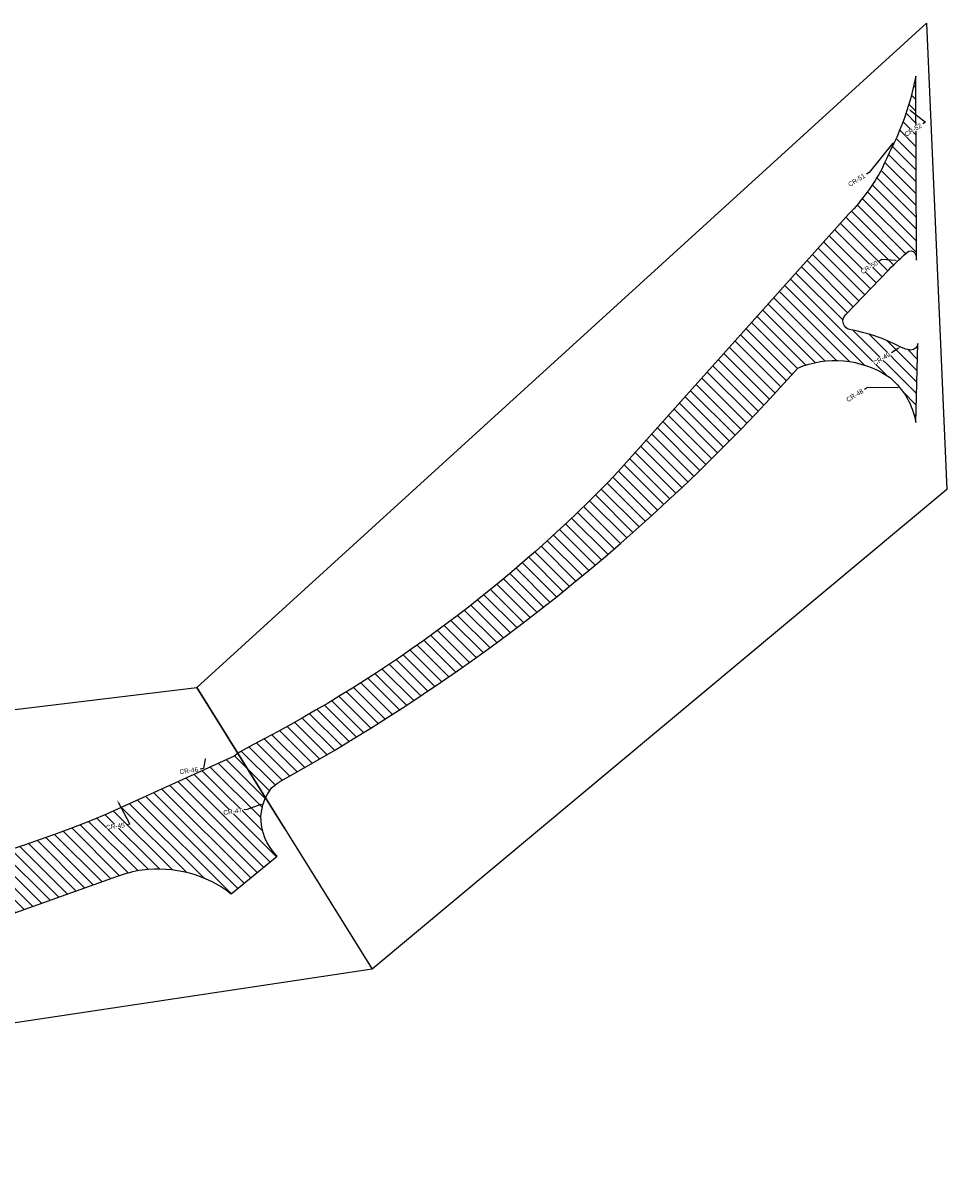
# Model space of a CAD drawing. Extents: x 101126 to 122237, y 252385 to 269910.
# Tile 6 of 8: x 111571 to 112127, y 257269 to 257967. Entities that reach past the tile are written whole.
import ezdxf
from ezdxf import colors
from ezdxf.entities.mleader import LeaderData, LeaderLine
from ezdxf.math import Vec2, Vec3

# ---------------------------------------------------------------- set-up
doc = ezdxf.new("R2010")
doc.units = 0
doc.header["$MEASUREMENT"] = 0
doc.layers.add('_VPort', color=7, linetype='Continuous', plot=False)
doc.layers.add('C_P-AN-Text-Titles', color=1, linetype='Continuous')
doc.layers.add('C_P-PV-Road-Asph', color=9, linetype='Continuous')
doc.styles.add('CT_P-Text', font='arial.ttf')

msp = doc.modelspace()

# ---------------------------------------------------------------- hatches: boundary and pattern name
at = {"transparency": 33554610}
h = msp.add_hatch(dxfattribs=at)
h.set_pattern_fill('ANSI31', color=5, scale=40, angle=90)
h.set_pattern_definition([(135, (0, 0), (-3.535533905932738, -3.535533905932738), [])])
edge = h.paths.add_edge_path()
edge.add_line((109846.38886, 257420.553), (109372.27445, 257420.67712))
edge.add_line((109372.27445, 257420.67712), (109111.87812, 257421.04073))
edge.add_arc((109112.7443705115, 257473.5633183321), 52.52973134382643, 245.2612869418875, 269.05511132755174, ccw=False)
edge.add_line((109090.7616849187, 257425.85447), (109086.8762599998, 257421.8415000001))
edge.add_line((109086.8762599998, 257421.8415000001), (109036.4489209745, 257422.3629401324))
edge.add_line((109036.4489209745, 257422.3629401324), (109034.7790399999, 257425.2496699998))
edge.add_arc((109011.8791815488, 257476.4993635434), 56.13318631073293, 276.28679604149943, 294.0764853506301, ccw=False)
edge.add_line((109018.0260599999, 257420.7037499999), (109009.7345699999, 257420.5466))
edge.add_line((109009.7345699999, 257420.5466), (108628.7481200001, 257420.7121600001))
edge.add_arc((108613.7988216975, 261322.2060011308), 3901.52248153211, 269.30818764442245, 270.21953834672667, ccw=False)
edge.add_arc((108567.7857300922, 257452.4102085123), 31.46132615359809, 217.690533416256, 268.0066773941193, ccw=False)
edge.add_line((108542.88961, 257433.1748699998), (108537.9396099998, 257440.8043499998))
edge.add_line((108537.9396099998, 257440.8043499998), (108533.2181399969, 257440.5185799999))
edge.add_line((108533.2181399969, 257440.5185799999), (108501.9748047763, 257440.52553))
edge.add_line((108501.9748047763, 257440.52553), (108501.7333809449, 257440.5255795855))
edge.add_arc((108467.664830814, 257459.2538350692), 38.87690395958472, 314.93038051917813, 331.20140570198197, ccw=False)
edge.add_line((108495.12153, 257431.73033), (108489.3218899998, 257425.5090399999))
edge.add_arc((108473.404338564, 257450.20557727), 29.38175278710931, 275.093306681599, 302.80281809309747, ccw=False)
edge.add_arc((108472.9124680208, 257447.1079436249), 26.35112224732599, 270.3489196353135, 276.75674293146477, ccw=False)
edge.add_arc((108458.3549058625, 258021.6175622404), 601.0404838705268, 269.2425429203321, 271.4031759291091, ccw=False)
edge.add_line((108450.40931, 257420.6296000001), (108380.55026, 257420.62507))
edge.add_line((108380.55026, 257420.62507), (108220.47733, 257420.43847))
edge.add_line((108220.47733, 257420.43847), (108001.16123, 257420.4272))
edge.add_line((108001.16123, 257420.4272), (107865.2452199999, 257420.9671700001))
edge.add_arc((107863.9640055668, 257488.6986337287), 67.74358042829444, 256.5145963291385, 271.08368285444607, ccw=False)
edge.add_line((107848.1663624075, 257422.8227871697), (107847.7705199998, 257422.0673699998))
edge.add_line((107847.7705199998, 257422.0673699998), (107788.6564500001, 257422.6603299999))
edge.add_line((107788.6564500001, 257422.6603299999), (107787.5926899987, 257423.9062400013))
edge.add_arc((107774.4718461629, 257448.9164275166), 28.24298182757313, 269.52653036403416, 297.68240078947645, ccw=False)
edge.add_line((107774.23846, 257420.67441), (107760.7521000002, 257420.47235))
edge.add_line((107760.7521000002, 257420.47235), (107746.48204, 257420.45807))
edge.add_line((107746.48204, 257420.45807), (107644.73583, 257420.59632))
edge.add_line((107644.73583, 257420.59632), (107385.0601636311, 257421.1356369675))
edge.add_line((107385.0601636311, 257421.1356369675), (107072.32138, 257424.71702))
edge.add_line((107072.32138, 257424.71702), (106771.82483, 257428.44003))
edge.add_line((106771.82483, 257428.44003), (106469.80887, 257432.45792))
edge.add_line((106469.80887, 257432.45792), (106311.35226, 257434.3229599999))
edge.add_line((106311.35226, 257434.3229599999), (106156.9460634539, 257437.0587132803))
edge.add_arc((106168.03107392, 257876.6465030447), 439.7275319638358, 263.09607192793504, 268.55548821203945, ccw=False)
edge.add_arc((106157.953848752, 257751.9985978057), 314.8114820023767, 259.4399805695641, 262.1898305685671, ccw=False)
edge.add_arc((106103.9981601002, 257460.0185828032), 17.89450360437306, 223.2482562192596, 257.94142078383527, ccw=False)
edge.add_arc((106129.7070459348, 257466.0833693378), 42.85846174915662, 184.2076310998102, 205.3140464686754, ccw=False)
edge.add_line((106086.9641, 257462.9388000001), (106060.5631599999, 257462.1208700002))
edge.add_line((106060.5631599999, 257462.1208700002), (106060.4704962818, 257462.1179991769))
edge.add_line((106060.4704962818, 257462.1179991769), (106059.85338, 257456.39414))
edge.add_arc((106042.2342650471, 257461.9343742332), 18.4696347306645, 303.1983399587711, 342.5445307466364, ccw=False)
edge.add_arc((106040.2528754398, 257469.8836304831), 26.34446534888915, 286.5023185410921, 297.32780011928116, ccw=False)
edge.add_arc((106022.366429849, 257518.9424833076), 78.52902718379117, 278.3188527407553, 288.84816886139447, ccw=False)
edge.add_arc((105996.916924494, 257633.2075486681), 195.465376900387, 279.7540630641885, 280.85511142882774, ccw=False)
edge.add_arc((105961.4809956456, 257954.250270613), 518.236418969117, 271.82102837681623, 277.60128005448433, ccw=False)
edge.add_arc((106005.7438334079, 256773.3190667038), 663.5389013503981, 92.40072665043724, 99.49391964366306)
edge.add_arc((106006.8711123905, 256782.6357595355), 654.5411135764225, 99.72576422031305, 131.2866154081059)
edge.add_arc((106723.385612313, 255952.1054814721), 1751.418091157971, 130.9724457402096, 133.0041682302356)
edge.add_line((105528.8281644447, 257232.9246856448), (105363.85315, 257079.74111))
edge.add_arc((101373.2285105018, 261335.046223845), 5833.755790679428, 311.152191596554, 313.1615330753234, ccw=False)
edge.add_line((105212.1980443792, 256942.436573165), (105175.0069437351, 256911.3763828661))
edge.add_arc((97623.56964304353, 266741.8397221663), 12396.05642015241, 306.39417645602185, 307.5302798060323, ccw=False)
edge.add_line((104978.60949, 256763.58318), (104814.31716, 256641.55946))
edge.add_line((104814.31716, 256641.55946), (104617.8694702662, 256496.1569450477))
edge.add_arc((104167.9617540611, 257130.9568710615), 778.0667703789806, 301.61819379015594, 305.326702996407, ccw=False)
edge.add_line((104575.8681899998, 256468.3859399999), (104564.6526499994, 256462.1915699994))
edge.add_arc((104556.3987818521, 256475.3561784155), 15.53812260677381, 281.9293659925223, 302.08664571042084, ccw=False)
edge.add_arc((104555.6944157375, 256475.3738532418), 15.71596941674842, 228.472981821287, 284.42929152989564, ccw=False)
edge.add_line((104545.2751500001, 256463.6082000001), (104520.5087799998, 256448.2754500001))
edge.add_arc((104489.6277477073, 256446.0161245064), 30.96357064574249, -25.909650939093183, 4.184432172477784, ccw=False)
edge.add_arc((104428.9846279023, 256491.6879666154), 106.4709676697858, 315.41437194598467, 326.2180372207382, ccw=False)
edge.add_arc((104177.5584568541, 256747.3958179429), 465.0715690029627, 304.26011826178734, 314.7218679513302, ccw=False)
edge.add_line((104439.370911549, 256363.0186556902), (104358.83242, 256302.53442))
edge.add_line((104358.83242, 256302.53442), (104227.78033, 256205.30837))
edge.add_line((104227.78033, 256205.30837), (104189.66156, 256176.84877))
edge.add_line((104189.66156, 256176.84877), (104108.08878, 256115.6142))
edge.add_line((104108.08878, 256115.6142), (103893.23866, 255954.46749))
edge.add_line((103893.23866, 255954.46749), (103678.9107589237, 255795.1935873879))
edge.add_arc((103538.5088711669, 255974.114219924), 227.4319301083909, 298.51708683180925, 308.12184530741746, ccw=False)
edge.add_arc((103590.8728213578, 255876.1087291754), 116.3199459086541, 291.33554519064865, 298.9007921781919, ccw=False)
edge.add_arc((103617.709166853, 255800.5380128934), 36.25071974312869, 260.7771210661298, 295.2863873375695, ccw=False)
edge.add_line((103611.899070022, 255764.7559299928), (103580.30528, 255736.59662))
edge.add_arc((103542.7597750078, 255740.166479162), 37.71483580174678, 311.3434718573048, 354.5685956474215, ccw=False)
edge.add_line((103567.6731199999, 255711.8515699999), (103560.38486, 255706.19877))
edge.add_line((103560.38486, 255706.19877), (103422.4608133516, 255603.5308315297))
edge.add_line((103422.4608133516, 255603.5308315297), (103288.7934, 255503.54088))
edge.add_line((103288.7934, 255503.54088), (103149.8592, 255400.40835))
edge.add_line((103149.8592, 255400.40835), (102969.03925, 255265.51702))
edge.add_line((102969.03925, 255265.51702), (102775.4983, 255120.9416))
edge.add_line((102775.4983, 255120.9416), (102732.683936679, 255089.5678769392))
edge.add_line((102732.683936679, 255089.5678769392), (102682.6836043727, 255051.4528257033))
edge.add_line((102682.6836043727, 255051.4528257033), (102645.1016957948, 255024.800356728))
edge.add_arc((102533.9845495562, 255195.8748478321), 203.9938766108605, 298.28467608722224, 303.00472827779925, ccw=False)
edge.add_line((102630.6475999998, 255016.2370000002), (102618.69783, 255011.37243))
edge.add_line((102618.69783, 255011.37243), (102618.62739, 255010.2905999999))
edge.add_line((102618.62739, 255010.2905999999), (102579.0854400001, 254980.3394999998))
edge.add_line((102579.0854400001, 254980.3394999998), (102578.0715100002, 254980.4389599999))
edge.add_arc((102508.2939521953, 255026.5687024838), 83.6472397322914, 315.8585531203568, 326.5314241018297, ccw=False)
edge.add_arc((102418.7131140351, 255118.1210743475), 211.7184167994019, 305.2326512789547, 314.96191985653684, ccw=False)
edge.add_line((102540.8530221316, 254945.1860262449), (102496.24198884, 254912.1038404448))
edge.add_line((102496.24198884, 254912.1038404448), (102457.7604546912, 254883.9615852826))
edge.add_line((102457.7604546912, 254883.9615852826), (102441.2234048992, 254871.7690664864))
edge.add_line((102441.2234048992, 254871.7690664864), (102345.03112, 254799.57571))
edge.add_arc((95065.56910065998, 264366.8328122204), 12021.77090744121, 306.35847279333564, 307.26650532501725, ccw=False)
edge.add_line((102192.49992, 254685.41593), (101936.21917, 254494.33904))
edge.add_line((101936.21917, 254494.33904), (101764.64514, 254366.45085))
edge.add_arc((106792.6372577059, 247529.0720135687), 8487.075708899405, 126.3295871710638, 127.1135571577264)
edge.add_arc((103114.8252905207, 252319.8201122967), 2447.91867319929, 126.127718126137, 129.0991710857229)
edge.add_arc((101768.765485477, 253958.8877758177), 327.1810301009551, 127.1873454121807, 134.305266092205)
edge.add_arc((102388.0338994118, 253248.2133265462), 1269.423582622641, 131.90216927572, 135.6970389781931)
edge.add_arc((101332.682215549, 254272.0730178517), 201.0107259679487, 311.1537068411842, 316.94583275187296, ccw=False)
edge.add_arc((101262.2206704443, 254349.3010796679), 305.5369280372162, 300.27959001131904, 311.57216385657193, ccw=False)
edge.add_arc((101387.3271153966, 254137.5276061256), 59.58671790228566, 275.67622555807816, 299.06948374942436, ccw=False)
edge.add_arc((101388.9277137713, 254109.1918714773), 31.25503654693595, 248.2332430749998, 277.89463645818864, ccw=False)
edge.add_arc((101404.7155450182, 254146.5274471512), 71.78786475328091, 241.81499183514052, 247.5811117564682, ccw=False)
edge.add_line((101370.8086899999, 254083.2516799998), (101347.7330605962, 254057.7055514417))
edge.add_line((101347.7330605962, 254057.7055514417), (101356.37888, 254046.60293))
edge.add_arc((101277.3416202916, 253980.6095395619), 102.9660915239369, 27.556079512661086, 39.86071902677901, ccw=False)
edge.add_arc((101325.4254564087, 254009.817258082), 46.96702580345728, -18.632958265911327, 23.098931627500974, ccw=False)
edge.add_arc((101189.0527883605, 254084.8181244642), 202.0348592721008, 329.573774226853, 333.54450541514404, ccw=False)
edge.add_line((101363.2638015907, 253982.5019125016), (101342.9508048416, 253946.699353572))
edge.add_arc((102250.2071780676, 253439.434751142), 1039.438071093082, 150.7895993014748, 161.3411629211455)
edge.add_arc((102181.4063243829, 253473.3029013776), 963.4705394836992, 161.940400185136, 173.6113101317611)
edge.add_line((101223.9190297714, 253580.5109286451), (101218.96287135, 253522.759590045))
edge.add_arc((105773.8433517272, 253360.2235605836), 4557.779519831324, 177.9563286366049, 179.9575477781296)
edge.add_line((101216.065082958, 253363.6005606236), (101213.80853, 253052.79012))
edge.add_line((101213.80853, 253052.79012), (101213.3265, 252983.5407099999))
edge.add_line((101213.3265, 252983.5407099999), (101213.2861799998, 252972.42545))
edge.add_line((101213.2861799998, 252972.42545), (101213.0941176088, 252963.4017099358))
edge.add_line((101213.0941176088, 252963.4017099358), (101213.0015199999, 252952.1601999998))
edge.add_line((101213.0015199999, 252952.1601999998), (101212.48257, 252840.11261))
edge.add_line((101212.48257, 252840.11261), (101210.2773, 252536.85623))
edge.add_line((101210.2773, 252536.85623), (101209.1559432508, 252384.991542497))
edge.add_line((101209.1559432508, 252384.991542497), (101235.7444909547, 252384.991542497))
edge.add_line((101235.7444909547, 252384.991542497), (101236.74223, 252528.3960299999))
edge.add_line((101236.74223, 252528.3960299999), (101237.4451000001, 252642.22144))
edge.add_arc((101901.819383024, 252633.8630050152), 664.4268593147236, 178.2923851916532, 179.2792048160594, ccw=False)
edge.add_arc((101262.854079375, 252652.6416300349), 25.18717918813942, 156.5940389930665, 177.6774991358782, ccw=False)
edge.add_arc((101256.3751476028, 252655.692280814), 18.03094179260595, 111.38037561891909, 157.311917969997, ccw=False)
edge.add_line((101249.8018259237, 252672.4823464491), (101249.7075800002, 252702.9749699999))
edge.add_arc((101269.0541886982, 252726.7243942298), 30.63211418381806, 198.4366428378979, 230.8332645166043, ccw=False)
edge.add_arc((101316.2557664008, 252734.1476592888), 78.15748474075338, 181.0022898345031, 192.6460676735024, ccw=False)
edge.add_line((101238.1102399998, 252732.7805000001), (101238.12426, 252744.7560399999))
edge.add_line((101238.12426, 252744.7560399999), (101238.82494, 252872.22501))
edge.add_line((101238.82494, 252872.22501), (101239.4122299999, 252949.0291900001))
edge.add_line((101239.4122299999, 252949.0291900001), (101239.5903500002, 252984.71753))
edge.add_line((101239.5903500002, 252984.71753), (101239.71404, 253052.50261))
edge.add_line((101239.71404, 253052.50261), (101241.7874806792, 253337.3974572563))
edge.add_line((101241.7874806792, 253337.3974572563), (101243.6299795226, 253489.5051646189))
edge.add_arc((102349.5544289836, 253456.4263722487), 1106.419041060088, 172.0186789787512, 178.2867633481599, ccw=False)
edge.add_arc((102290.2738638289, 253444.7827162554), 1049.515500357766, 160.8405117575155, 170.9397568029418, ccw=False)
edge.add_line((101298.8924294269, 253789.2324760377), (101304.64374, 253805.40518))
edge.add_arc((102178.8077014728, 253470.9243867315), 935.9701024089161, 148.0169064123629, 159.0616821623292, ccw=False)
edge.add_arc((102141.0318254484, 253495.6752715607), 890.8192053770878, 143.8355553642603, 148.0802661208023, ccw=False)
edge.add_arc((102208.6399707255, 253467.2186313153), 962.3422560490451, 142.7199075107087, 144.8431117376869, ccw=False)
edge.add_arc((101827.5042054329, 253782.1616066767), 468.7296040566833, 134.3704433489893, 145.1331483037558, ccw=False)
edge.add_arc((102179.9082653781, 253475.0521779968), 935.4339917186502, 128.9088764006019, 136.646512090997, ccw=False)
edge.add_arc((102387.3691015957, 253241.3817089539), 1247.65270160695, 125.87860771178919, 129.5825892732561, ccw=False)
edge.add_line((101656.15744, 254252.30543), (101779.71905, 254345.0101))
edge.add_line((101779.71905, 254345.0101), (101951.63608, 254473.37097))
edge.add_arc((144284.2719774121, 197988.450298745), 70587.52244739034, 126.590135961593, 126.84973206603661, ccw=False)
edge.add_arc((159728.9163194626, 177994.6439188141), 95848.51384477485, 126.76490709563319, 126.87872731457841, ccw=False)
edge.add_arc((114365.1745996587, 238722.7054307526), 20047.68081971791, 126.22984728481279, 126.78475241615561, ccw=False)
edge.add_arc((103459.5781130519, 253636.4824035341), 1572.050486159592, 123.59404477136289, 126.8641131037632, ccw=False)
edge.add_line((102589.7547599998, 254945.9670600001), (102601.3506199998, 254952.2699399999))
edge.add_arc((102615.9029049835, 254926.332637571), 29.74075748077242, 102.72600936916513, 119.29487534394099, ccw=False)
edge.add_arc((102614.5024770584, 254942.4205241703), 13.91112760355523, 84.18383648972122, 111.73342848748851, ccw=False)
edge.add_line((102615.9121883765, 254956.2600395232), (102652.4598000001, 254985.52065))
edge.add_line((102652.4598000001, 254985.52065), (102652.8316833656, 254985.3446165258))
edge.add_arc((102671.9913800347, 254979.2193483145), 20.11499160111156, 135.9706731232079, 162.2711573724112, ccw=False)
edge.add_line((102657.5290199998, 254993.1998000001), (102664.9802799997, 255001.4433399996))
edge.add_arc((102846.6744466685, 254828.4818444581), 250.8554347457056, 126.15003045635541, 136.4105065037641, ccw=False)
edge.add_line((102698.6944077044, 255031.0413596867), (102855.72, 255147.91014))
edge.add_line((102855.72, 255147.91014), (102899.7763176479, 255181.1579054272))
edge.add_line((102899.7763176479, 255181.1579054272), (102984.99328, 255244.7227))
edge.add_line((102984.99328, 255244.7227), (103104.08119, 255333.60312))
edge.add_arc((108241.6562225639, 248532.4913583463), 8523.485109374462, 126.12480426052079, 127.06748072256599, ccw=False)
edge.add_arc((-85849.13028831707, 509508.3312100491), 316714.6604500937, 306.6524409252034, 306.6722723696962)
edge.add_arc((-126830.6688389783, 564656.5326742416), 385422.7893046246, 306.662356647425, 306.6821880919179)
edge.add_line((103411.60329, 255562.33564), (103507.03882, 255633.75799))
edge.add_line((103507.03882, 255633.75799), (103602.78955, 255705.27062))
edge.add_line((103602.78955, 255705.27062), (103637.6082100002, 255731.14885))
edge.add_line((103637.6082100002, 255731.14885), (103660.0802799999, 255748.122))
edge.add_line((103660.0802799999, 255748.122), (103681.9803585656, 255764.9288741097))
edge.add_line((103681.9803585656, 255764.9288741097), (103707.4795870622, 255784.0707480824))
edge.add_arc((103835.9683195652, 255620.1790121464), 208.2543048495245, 117.4285795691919, 128.0959289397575, ccw=False)
edge.add_arc((103789.0663053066, 255715.0896435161), 102.4292500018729, 105.0240465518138, 118.59792134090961, ccw=False)
edge.add_arc((103768.1083400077, 255782.4908958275), 32.01915052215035, 62.508082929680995, 100.06202066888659, ccw=False)
edge.add_line((103782.8891315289, 255810.8943146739), (103810.6396699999, 255826.9420100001))
edge.add_arc((103839.8234694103, 255836.2881157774), 30.64382223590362, 181.1007363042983, 197.7576534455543, ccw=False)
edge.add_arc((103838.8340978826, 255837.4497487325), 29.70041548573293, 153.497859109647, 183.3785216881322, ccw=False)
edge.add_arc((103981.1843334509, 255742.6465991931), 200.5328332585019, 143.6034040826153, 147.3948545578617, ccw=False)
edge.add_arc((103996.5726565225, 255712.0416964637), 231.5989184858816, 132.4577851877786, 139.7650160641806, ccw=False)
edge.add_line((103840.2325459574, 255882.9095660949), (103888.68856, 255918.66745))
edge.add_line((103888.68856, 255918.66745), (104020.62082, 256015.44016))
edge.add_line((104020.62082, 256015.44016), (104042.0457891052, 256027.61315))
edge.add_arc((104080.439096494, 255962.9893743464), 75.16833397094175, 108.89311474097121, 120.7147580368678, ccw=False)
edge.add_arc((104063.2604175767, 256014.2266446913), 21.13168616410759, 69.46806847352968, 109.8086574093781, ccw=False)
edge.add_line((104070.6719200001, 256034.0159800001), (104074.1626, 256032.5344899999))
edge.add_line((104074.1626, 256032.5344899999), (104100.4256, 256051.22454))
edge.add_arc((104129.3050453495, 256055.5249285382), 29.19787158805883, 157.334738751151, 188.4695813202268, ccw=False)
edge.add_arc((104147.9912222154, 256043.5924831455), 51.18110637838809, 132.6569065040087, 153.0653009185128, ccw=False)
edge.add_arc((104258.0503124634, 255954.3541970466), 192.477671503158, 128.8567047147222, 138.7623614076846, ccw=False)
edge.add_line((104137.2946712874, 256104.239917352), (104155.9438847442, 256118.5403367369))
edge.add_line((104155.9438847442, 256118.5403367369), (104171.91825, 256130.39808))
edge.add_line((104171.91825, 256130.39808), (104209.14071, 256158.3215))
edge.add_line((104209.14071, 256158.3215), (104270.98241, 256204.38955))
edge.add_line((104270.98241, 256204.38955), (104444.1287400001, 256331.5761500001))
edge.add_arc((104484.9955539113, 256259.4907793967), 82.86372628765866, 113.1168534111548, 119.54987360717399, ccw=False)
edge.add_line((104452.4626199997, 256335.7010499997), (104466.13216, 256338.88495))
edge.add_arc((104473.0782365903, 256316.2305272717), 23.69537611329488, 71.7290464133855, 107.0460725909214, ccw=False)
edge.add_arc((104455.2717324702, 256275.5933127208), 67.99428580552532, 64.6275157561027, 68.21417829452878, ccw=False)
edge.add_line((104484.4073700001, 256337.0289500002), (104485.4942600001, 256338.74743))
edge.add_arc((104425.1814904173, 256256.7989137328), 101.7506240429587, 48.76714043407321, 53.647538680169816, ccw=False)
edge.add_line((104492.2474500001, 256333.3191499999), (104565.5712799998, 256385.4991199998))
edge.add_arc((104598.3561952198, 256404.0484875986), 37.66868333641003, 201.7868625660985, 209.5007347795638, ccw=False)
edge.add_arc((104589.5058341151, 256401.1381493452), 28.37628594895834, 178.559976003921, 202.9628932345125, ccw=False)
edge.add_line((104561.13851, 256401.85126), (104561.2549159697, 256405.7824769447))
edge.add_arc((104590.7861789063, 256403.5655483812), 29.61435906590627, 145.448421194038, 175.7068262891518, ccw=False)
edge.add_arc((104583.5641255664, 256411.5697574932), 19.28881999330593, 137.6722215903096, 152.8846873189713, ccw=False)
edge.add_line((104569.3038099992, 256424.5582899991), (104575.5040699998, 256430.5936500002))
edge.add_line((104575.5040699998, 256430.5936500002), (104613.10175, 256459.90865))
edge.add_line((104613.10175, 256459.90865), (104739.86258, 256553.86595))
edge.add_line((104739.86258, 256553.86595), (104829.69371, 256620.3163))
edge.add_line((104829.69371, 256620.3163), (104994.70305, 256742.84428))
edge.add_line((104994.70305, 256742.84428), (105101.54483, 256822.76047))
edge.add_line((105101.54483, 256822.76047), (105188.0999647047, 256888.6951230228))
edge.add_arc((103336.2137120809, 259141.646042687), 2916.379697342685, 309.4196066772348, 313.4381901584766)
edge.add_line((105341.4337188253, 257024.014520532), (105380.63643, 257059.78554))
edge.add_line((105380.63643, 257059.78554), (105542.0836, 257209.29806))
edge.add_arc((106100.2355783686, 256647.1680828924), 792.1639616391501, 120.4038086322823, 134.7965498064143, ccw=False)
edge.add_arc((105800.7999920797, 257165.5660035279), 193.557838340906, 112.36869070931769, 121.6173659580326, ccw=False)
edge.add_line((105727.1386337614, 257344.5594142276), (105770.2708704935, 257364.0282765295))
edge.add_arc((105947.6252501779, 256963.4856345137), 438.0513486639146, 103.39754461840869, 113.8830567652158, ccw=False)
edge.add_arc((106055.8126502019, 256555.3098068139), 860.2528226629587, 99.75863620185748, 104.10797428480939, ccw=False)
edge.add_arc((106046.486403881, 256340.9626928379), 1070.885674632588, 88.42585659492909, 97.32229221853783, ccw=False)
edge.add_line((106075.9042, 257411.44423), (106211.96324, 257409.55084))
edge.add_line((106211.96324, 257409.55084), (106473.32569, 257405.92174))
edge.add_line((106473.32569, 257405.92174), (106772.64872, 257402.32259))
edge.add_line((106772.64872, 257402.32259), (106885.58241, 257400.7127))
edge.add_line((106885.58241, 257400.7127), (107072.31004, 257398.59652))
edge.add_line((107072.31004, 257398.59652), (107357.4302726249, 257395.5728580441))
edge.add_line((107357.4302726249, 257395.5728580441), (107746.56796, 257393.89504))
edge.add_line((107746.56796, 257393.89504), (107771.1857699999, 257393.79036))
edge.add_arc((107775.0397460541, 257255.7853984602), 138.0587648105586, 86.99446593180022, 91.59964673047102, ccw=False)
edge.add_arc((107781.9247177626, 257372.4990452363), 21.15817273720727, 17.75599663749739, 89.04192228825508, ccw=False)
edge.add_line((107802.0749973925, 257378.9515257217), (107832.4113129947, 257378.8502377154))
edge.add_line((107832.4113129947, 257378.8502377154), (107833.5148499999, 257381.3213999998))
edge.add_arc((107852.4367618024, 257371.8825693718), 21.14545506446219, 102.90908026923, 153.488570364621, ccw=False)
edge.add_arc((107863.1386938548, 257309.1046039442), 84.80378601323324, 90.52277672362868, 100.48052816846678, ccw=False)
edge.add_line((107862.3649399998, 257393.9048600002), (108000.15194, 257394.20527))
edge.add_line((108000.15194, 257394.20527), (108222.24721, 257394.53319))
edge.add_line((108222.24721, 257394.53319), (108379.74466, 257394.25391))
edge.add_line((108379.74466, 257394.25391), (108475.7645899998, 257394.2870899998))
edge.add_line((108475.7645899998, 257394.2870899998), (108519.5356000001, 257394.1237400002))
edge.add_line((108519.5356000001, 257394.1237400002), (108540.5957499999, 257393.87751))
edge.add_arc((108543.1621819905, 257118.5978520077), 275.2916211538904, 87.65294075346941, 90.53415302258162, ccw=False)
edge.add_arc((108552.1123606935, 257358.8612490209), 34.87478022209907, 63.34269158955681, 86.17958028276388, ccw=False)
edge.add_arc((108559.9482427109, 257375.5299570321), 16.46912899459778, 22.566878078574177, 61.688223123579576, ccw=False)
edge.add_line((108575.1563670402, 257381.8501757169), (108604.5764, 257382.05175))
edge.add_line((108604.5764, 257382.05175), (108604.74579, 257382.47711))
edge.add_arc((108622.9749040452, 257373.450328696), 20.34166609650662, 95.84193278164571, 153.6560833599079, ccw=False)
edge.add_arc((108638.472357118, 257168.7246817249), 225.646590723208, 91.14190444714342, 94.46533305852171, ccw=False)
edge.add_line((108633.9755199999, 257394.3264600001), (109292.54105, 257394.45152))
edge.add_line((109292.54105, 257394.45152), (109372.22844, 257394.21154))
edge.add_line((109372.22844, 257394.21154), (109409.2566800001, 257394.0353199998))
edge.add_arc((109407.109766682, 257371.7170073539), 22.42133618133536, 26.36438924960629, 84.50533088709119, ccw=False)
edge.add_line((109427.1990134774, 257381.6738381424), (109458.5680438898, 257381.6222911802))
edge.add_arc((109480.1096390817, 257369.6919263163), 24.62466099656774, 101.53623920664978, 151.0210347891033, ccw=False)
edge.add_line((109475.1850100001, 257393.8191300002), (109476.94155, 257393.89046))
edge.add_line((109476.94155, 257393.89046), (109605.8931348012, 257394.5437860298))
edge.add_line((109605.8931348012, 257394.5437860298), (109791.92765, 257394.29521))
edge.add_line((109791.92765, 257394.29521), (109847.99963, 257394.4042))
edge.add_line((109847.99963, 257394.4042), (109853.0168574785, 257393.9706186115))
edge.add_line((109853.0168574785, 257393.9706186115), (109921.890894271, 257394.5131299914))
edge.add_line((109921.890894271, 257394.5131299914), (109924.14098, 257394.51318))
edge.add_line((109924.14098, 257394.51318), (110089.9846637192, 257394.6355522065))
edge.add_line((110089.9846637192, 257394.6355522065), (110093.51945, 257394.01237))
edge.add_line((110093.51945, 257394.01237), (110098.6716346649, 257394.5809087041))
edge.add_line((110098.6716346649, 257394.5809087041), (110270.42517, 257394.5679))
edge.add_line((110270.42517, 257394.5679), (110315.0970800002, 257394.6193900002))
edge.add_line((110315.0970800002, 257394.6193900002), (110359.8251999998, 257394.5827199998))
edge.add_line((110359.8251999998, 257394.5827199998), (110750.7013704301, 257394.4159712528))
edge.add_line((110750.7013704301, 257394.4159712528), (110835.3081096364, 257392.1191987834))
edge.add_line((110835.3081096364, 257392.1191987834), (110970.87645, 257390.33145))
edge.add_line((110970.87645, 257390.33145), (111042.9015099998, 257390.8572300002))
edge.add_line((111042.9015099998, 257390.8572300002), (111050.72064, 257390.9348399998))
edge.add_arc((111041.2994333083, 257343.6622963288), 48.20220452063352, 49.47379741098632, 78.72888345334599, ccw=False)
edge.add_arc((111040.1202742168, 257341.3782130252), 50.70797716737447, 11.77517183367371, 50.13808825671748, ccw=False)
edge.add_line((111089.7611482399, 257351.7262840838), (111112.4756939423, 257351.7262840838))
edge.add_line((111112.4756939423, 257351.7262840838), (111112.5409977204, 257365.5721342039))
edge.add_arc((111131.4634800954, 257365.3416394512), 18.92388615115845, 162.0758607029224, 179.3021146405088, ccw=False)
edge.add_arc((111117.7148300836, 257368.3097690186), 5.125996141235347, 31.447189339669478, 146.1425550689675, ccw=False)
edge.add_arc((111100.7577534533, 257362.1929025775), 23.07077900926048, 5.5374122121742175, 22.398850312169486, ccw=False)
edge.add_line((111123.7208704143, 257364.4191333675), (111123.6962715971, 257351.7262840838))
edge.add_line((111123.6962715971, 257351.7262840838), (111145.8223789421, 257351.7262840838))
edge.add_arc((111201.1079700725, 257337.0522927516), 57.19984797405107, 132.0513623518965, 165.1352032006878, ccw=False)
edge.add_arc((111185.0482744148, 257358.9129176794), 30.332571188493, 106.69018115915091, 137.1906883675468, ccw=False)
edge.add_line((111176.3368699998, 257387.9676299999), (111186.04379, 257390.00012))
edge.add_line((111186.04379, 257390.00012), (111326.5801182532, 257391.1748865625))
edge.add_arc((111302.1152042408, 258267.0723857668), 876.2391004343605, 271.5999268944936, 283.0991171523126)
edge.add_line((111500.7027917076, 257413.6335002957), (111562.7041117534, 257429.5069006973))
edge.add_line((111562.7041117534, 257429.5069006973), (111627.4090655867, 257452.6443961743))
edge.add_arc((111656.7301843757, 257370.0421309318), 87.65193797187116, 99.49810521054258, 109.54320811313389, ccw=False)
edge.add_arc((111651.4957523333, 257384.1477908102), 72.93101548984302, 52.50053156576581, 97.27030010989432, ccw=False)
edge.add_line((111695.892804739, 257442.0082674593), (111723.6510359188, 257464.5876561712))
edge.add_arc((111747.204075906, 257488.2766706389), 33.40531543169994, 178.8961354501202, 225.1649111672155, ccw=False)
edge.add_arc((111745.0612127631, 257486.6492035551), 31.33864790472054, 142.457109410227, 175.8443065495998, ccw=False)
edge.add_arc((111752.4715088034, 257468.9860865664), 48.90683750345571, 122.69294646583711, 131.2688729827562, ccw=False)
edge.add_arc((111155.601272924, 258542.8542800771), 1179.790711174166, 298.9156328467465, 318.3500325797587)
edge.add_arc((112059.7285747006, 257705.5441709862), 57.83120029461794, 56.77808486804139, 112.9666963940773, ccw=False)
edge.add_line((112091.41332, 257753.92314), (112092.9869900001, 257752.84834))
edge.add_arc((112063.3102400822, 257718.1345566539), 45.67008035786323, 9.83544834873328, 49.47292809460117, ccw=False)
edge.add_line((112108.30908, 257725.93588), (112109.5990354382, 257773.5787720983))
edge.add_arc((112105.0647473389, 257774.2959546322), 4.590655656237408, 272.4832731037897, 351.01205793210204, ccw=False)
edge.add_arc((112107.3402358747, 257789.3970930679), 19.79669665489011, 245.89079987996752, 263.9788497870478, ccw=False)
edge.add_line((112099.25374, 257771.32729), (112095.6202900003, 257773.2804999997))
edge.add_line((112095.6202900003, 257773.2804999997), (112087.9486400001, 257776.6407400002))
edge.add_arc((112053.1882736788, 257687.2722527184), 95.89061260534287, 68.74617847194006, 80.47506578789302)
edge.add_arc((112069.8304321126, 257787.1898331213), 5.404725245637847, 133.0818248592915, 261.7612694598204, ccw=False)
edge.add_line((112066.1387771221, 257791.137330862), (112092.1193200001, 257818.08916))
edge.add_arc((112180.672836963, 257735.6457589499), 120.9902464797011, 129.2874126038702, 137.046440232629, ccw=False)
edge.add_arc((112104.968463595, 257825.9270289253), 3.483105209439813, 17.144934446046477, 105.11020567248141, ccw=False)
edge.add_arc((112089.4585503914, 257823.3819219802), 19.17387709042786, 1.4473732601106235, 10.736319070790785, ccw=False)
edge.add_line((112108.6263100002, 257823.8662299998), (112108.2416099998, 257934.7508099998))
edge.add_arc((111945.788715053, 257965.0417645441), 165.2527912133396, 334.6113886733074, 349.43792360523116, ccw=False)
edge.add_arc((112291.0818768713, 257793.7788313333), 220.2232941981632, 152.8741969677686, 157.1939293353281)
edge.add_arc((111973.2286625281, 257942.1791441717), 131.0099937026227, 316.32778137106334, 331.23777362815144, ccw=False)
edge.add_line((112067.98846, 257851.71258), (111929.09789, 257696.4897799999))
edge.add_arc((111330.4518845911, 258267.3186613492), 827.1775211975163, 297.2248776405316, 316.3625802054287, ccw=False)
edge.add_line((111708.8724199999, 257531.7776699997), (111701.21942, 257527.62598))
edge.add_line((111701.21942, 257527.62598), (111697.7166199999, 257524.92418))
edge.add_line((111697.7166199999, 257524.92418), (111620.7236600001, 257489.92717))
edge.add_line((111620.7236600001, 257489.92717), (111612.0681099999, 257486.4125199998))
edge.add_arc((111296.0136823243, 258279.1835226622), 853.4496258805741, 268.350242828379, 291.7357124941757, ccw=False)
edge.add_line((111271.44311, 257426.08766), (111162.91341, 257426.1743600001))
edge.add_line((111162.91341, 257426.1743600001), (111146.2199599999, 257426.0923799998))
edge.add_arc((111152.5442865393, 257459.7343260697), 34.23123780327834, 210.9646925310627, 259.3532633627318, ccw=False)
edge.add_arc((111167.3593352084, 257465.5159527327), 49.9807073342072, 198.4487422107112, 207.9083922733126, ccw=False)
edge.add_line((111119.9472792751, 257449.6992508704), (111081.73557, 257449.71478))
edge.add_line((111081.73557, 257449.71478), (111079.2883899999, 257442.4200200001))
edge.add_line((111079.2883899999, 257442.4200200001), (111077.0210799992, 257439.2615099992))
edge.add_line((111077.0210799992, 257439.2615099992), (111064.9321699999, 257429.8177399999))
edge.add_arc((111053.1062834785, 257447.5864340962), 21.34427515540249, 270.12532366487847, 303.6455990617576, ccw=False)
edge.add_line((111053.1529700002, 257426.2422099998), (111044.27844, 257426.2398399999))
edge.add_line((111044.27844, 257426.2398399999), (110970.62062, 257425.55323))
edge.add_line((110970.62062, 257425.55323), (110935.4585655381, 257425.7916124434))
edge.add_line((110935.4585655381, 257425.7916124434), (110809.3549999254, 257422.8134712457))
edge.add_line((110809.3549999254, 257422.8134712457), (110800.0485583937, 257420.9140757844))
edge.add_line((110800.0485583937, 257420.9140757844), (110687.0599345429, 257420.7876000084))
edge.add_line((110687.0599345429, 257420.7876000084), (110365.8624200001, 257420.8617099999))
edge.add_line((110365.8624200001, 257420.8617099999), (110313.00991, 257420.5408999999))
edge.add_line((110313.00991, 257420.5408999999), (110271.01772, 257420.67155))
edge.add_line((110271.01772, 257420.67155), (109869.68423, 257420.51302))
edge.add_line((109869.68423, 257420.51302), (109846.38886, 257420.553))

# ---------------------------------------------------------------- linework, layer by layer
at = {"layer": '_VPort', "color": 3}
for p, q in [((111675.1398427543, 257566.3293013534), (112114.752752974, 257966.6939403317)), ((112114.752752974, 257966.6939403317), (112126.9825956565, 257685.6377505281)), ((112126.9825956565, 257685.6377505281), (111780.8358583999, 257396.5401607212))]:
    msp.add_line(p, q, dxfattribs=at)
at = {"layer": '_VPort', "color": 3, "flags": 128}
for points in [[(111191.7437806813, 257507.9173925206), (111675.1398427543, 257566.3293013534)], [(111727.9878505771, 257481.4347310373), (111675.1398427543, 257566.3293013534), (111780.8358583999, 257396.5401607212)], [(111780.8358583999, 257396.5401607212), (111191.7854045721, 257307.917396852)]]:
    msp.add_lwpolyline(points, dxfattribs=at)
at = {"layer": 'C_P-PV-Road-Asph', "color": 5, "flags": 128}
msp.add_lwpolyline([(111562.7041117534, 257429.5069006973), (111627.4090655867, 257452.6443961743, -0.04385811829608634), (111642.2663007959, 257456.4924536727, -0.1978682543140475), (111695.892804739, 257442.0082674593), (111723.6510359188, 257464.5876561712, -0.2046738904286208), (111713.8049599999, 257488.9202200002, -0.1467185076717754), (111720.2128800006, 257505.7455700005, -0.03743701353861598), (111726.0551299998, 257510.1449699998, 0.08500240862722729), (112037.1630709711, 257758.7911969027, -0.2502023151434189), (112091.41332, 257753.92314), (112092.9869900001, 257752.84834, -0.1746964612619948), (112108.30908, 257725.93588), (112109.5990354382, 257773.5787720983, -0.3567172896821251), (112105.26365, 257769.70961, -0.07908828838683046), (112099.25374, 257771.32729), (112095.6202900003, 257773.2804999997), (112087.9486400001, 257776.6407400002, 0.05122165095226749), (112069.0559459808, 257781.8408868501, -0.6289992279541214), (112066.1387771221, 257791.137330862), (112092.1193200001, 257818.08916, -0.03386808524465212), (112104.0605, 257829.28971, -0.4038499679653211), (112108.2967869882, 257826.9538128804, -0.04055288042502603), (112108.6263100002, 257823.8662299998), (112108.2416099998, 257934.7508099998, -0.06478336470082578), (112095.0814800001, 257894.1887099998, 0.01885062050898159), (112088.0751800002, 257879.1403000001, -0.06514905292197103), (112067.98846, 257851.71258), (111929.09789, 257696.4897799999, -0.08369861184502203), (111708.8724199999, 257531.7776699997), (111701.21942, 257527.62598), (111697.7166199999, 257524.92418), (111620.7236600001, 257489.92717), (111612.0681099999, 257486.4125199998, -0.1023939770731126), (111271.44311, 257426.08766)], format="xyb", dxfattribs=at)

# ---------------------------------------------------------------- next in the draw order: leaders
at = {"layer": 'C_P-AN-Text-Titles'}
ml = msp.add_multileader_mtext('Standard', dxfattribs=at)
ml.set_content('CR-52', color=256, style='CT_P-Text')
ml.set_leader_properties(color=256)
ml.build(insert=Vec2(0, 0))
ml.multileader.update_dxf_attribs({"text_right_attachment_type": 3, "dogleg_length": 0.1, "arrow_head_size": 1.5})
ctx = ml.context
ctx.base_point, ctx.char_height, ctx.arrow_head_size, ctx.landing_gap_size, ctx.plane_origin, ctx.plane_x_axis, ctx.plane_y_axis = Vec3(112101.2121844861, 257898.9367120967, 399.5000000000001), 2.8, 1.5, 1.2, Vec3(112103.5751802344, 257915.0324864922, 399.5000000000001), Vec3(0.848048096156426, 0.529919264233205), Vec3(-0.529919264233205, 0.848048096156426)
ctx.right_attachment, ctx.text_align_type = 3, 2
notes = []
notes.append((ctx, [(0, (1, 1, 0), (112114.2143588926, 257907.0050678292, 399.5000000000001), (-0.848048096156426, -0.529919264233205), 2, [(0, [(112103.7279765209, 257915.1279642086, 399.5000000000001)], 0, [])])]))
ctx.mtext.insert, ctx.mtext.text_direction, ctx.mtext.rotation, ctx.mtext.alignment, ctx.mtext.flow_direction = Vec3(112110.720763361, 257906.5573336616, 399.5000000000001), Vec3(0.848048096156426, 0.529919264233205), 0.5585053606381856, 3, 5
ctx.mtext.has_bg_fill, ctx.mtext.bg_color, ctx.mtext.bg_scale_factor, ctx.mtext.bg_transparency, ctx.mtext.use_window_bg_color = 1, -1073741824, 1, 0, 1
ml = msp.add_multileader_mtext('Standard', dxfattribs=at)
ml.set_content('CR-51', color=256, style='CT_P-Text')
ml.set_leader_properties(color=256)
ml.build(insert=Vec2(0, 0))
ml.multileader.update_dxf_attribs({"text_right_attachment_type": 3, "dogleg_length": 0.1, "arrow_head_size": 1.5})
ctx = ml.context
ctx.base_point, ctx.char_height, ctx.arrow_head_size, ctx.landing_gap_size, ctx.plane_origin, ctx.plane_x_axis, ctx.plane_y_axis = Vec3(112067.6265271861, 257868.9661379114, 399.5000000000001), 2.8, 1.5, 1.2, Vec3(112095.0955653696, 257895.2042985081, 399.5000000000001), Vec3(0.848048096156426, 0.529919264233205), Vec3(-0.529919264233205, 0.848048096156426)
ctx.right_attachment, ctx.text_align_type = 3, 2
notes.append((ctx, [(0, (1, 1, 0), (112080.1946120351, 257876.7632443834, 399.5000000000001), (-0.848048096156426, -0.529919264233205), 2, [(0, [(112095.2483616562, 257895.2997762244, 399.5000000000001)], 0, [])])]))
ctx.mtext.insert, ctx.mtext.text_direction, ctx.mtext.rotation, ctx.mtext.alignment, ctx.mtext.flow_direction = Vec3(112076.7010165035, 257876.3155102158, 399.5000000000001), Vec3(0.848048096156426, 0.529919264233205), 0.5585053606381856, 3, 5
ctx.mtext.has_bg_fill, ctx.mtext.bg_color, ctx.mtext.bg_scale_factor, ctx.mtext.bg_transparency, ctx.mtext.use_window_bg_color = 1, -1073741824, 1, 0, 1
ml = msp.add_multileader_mtext('Standard', dxfattribs=at)
ml.set_content('CR-50', color=256, style='CT_P-Text')
ml.set_leader_properties(color=256)
ml.build(insert=Vec2(0, 0))
ml.multileader.update_dxf_attribs({"text_right_attachment_type": 3, "dogleg_length": 0.1, "arrow_head_size": 1.5})
ctx = ml.context
ctx.base_point, ctx.char_height, ctx.arrow_head_size, ctx.landing_gap_size, ctx.plane_origin, ctx.plane_x_axis, ctx.plane_y_axis = Vec3(112074.755736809, 257816.1031977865, 399.5000000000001), 2.8, 1.5, 1.2, Vec3(112097.3056465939, 257823.3796861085, 399.5000000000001), Vec3(0.848048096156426, 0.529919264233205), Vec3(-0.529919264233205, 0.848048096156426)
ctx.right_attachment, ctx.text_align_type = 3, 2
notes.append((ctx, [(0, (1, 1, 0), (112087.7741085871, 257824.1816747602, 399.5000000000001), (-0.848048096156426, -0.529919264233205), 2, [(0, [(112097.4584428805, 257823.4751638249, 399.5000000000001)], 0, [])])]))
ctx.mtext.insert, ctx.mtext.text_direction, ctx.mtext.rotation, ctx.mtext.alignment, ctx.mtext.flow_direction = Vec3(112084.2805130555, 257823.7339405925, 399.5000000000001), Vec3(0.848048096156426, 0.529919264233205), 0.5585053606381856, 3, 5
ctx.mtext.has_bg_fill, ctx.mtext.bg_color, ctx.mtext.bg_scale_factor, ctx.mtext.bg_transparency, ctx.mtext.use_window_bg_color = 1, -1073741824, 1, 0, 1
ml = msp.add_multileader_mtext('Standard', dxfattribs=at)
ml.set_content('CR-49', color=256, style='CT_P-Text')
ml.set_leader_properties(color=256)
ml.build(insert=Vec2(0, 0))
ml.multileader.update_dxf_attribs({"text_right_attachment_type": 3, "dogleg_length": 0.1, "arrow_head_size": 1.5})
ctx = ml.context
ctx.base_point, ctx.char_height, ctx.arrow_head_size, ctx.landing_gap_size, ctx.plane_origin, ctx.plane_x_axis, ctx.plane_y_axis = Vec3(112082.2346000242, 257761.0143595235, 399.5000000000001), 2.8, 1.5, 1.2, Vec3(112098.9949188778, 257771.5301569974, 399.5000000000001), Vec3(0.848048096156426, 0.529919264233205), Vec3(-0.529919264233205, 0.848048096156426)
ctx.right_attachment, ctx.text_align_type = 3, 2
notes.append((ctx, [(0, (1, 1, 0), (112095.2659296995, 257769.10093349, 399.5000000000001), (-0.848048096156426, -0.529919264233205), 2, [(0, [(112099.1477151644, 257771.6256347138, 399.5000000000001)], 0, [])])]))
ctx.mtext.insert, ctx.mtext.text_direction, ctx.mtext.rotation, ctx.mtext.alignment, ctx.mtext.flow_direction = Vec3(112091.7723341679, 257768.6531993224, 399.5000000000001), Vec3(0.848048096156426, 0.529919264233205), 0.5585053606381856, 3, 5
ctx.mtext.has_bg_fill, ctx.mtext.bg_color, ctx.mtext.bg_scale_factor, ctx.mtext.bg_transparency, ctx.mtext.use_window_bg_color = 1, -1073741824, 1, 0, 1
ml = msp.add_multileader_mtext('Standard', dxfattribs=at)
ml.set_content('CR-48', color=256, style='CT_P-Text')
ml.set_leader_properties(color=256)
ml.build(insert=Vec2(0, 0))
ml.multileader.update_dxf_attribs({"text_right_attachment_type": 3, "dogleg_length": 0.1, "arrow_head_size": 1.5})
ctx = ml.context
ctx.base_point, ctx.char_height, ctx.arrow_head_size, ctx.landing_gap_size, ctx.plane_origin, ctx.plane_x_axis, ctx.plane_y_axis = Vec3(112066.0742023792, 257738.9446711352, 399.5000000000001), 2.8, 1.5, 1.2, Vec3(112098.5790359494, 257746.8673124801, 399.5000000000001), Vec3(0.848048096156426, 0.529919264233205), Vec3(-0.529919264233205, 0.848048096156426)
ctx.right_attachment, ctx.text_align_type = 3, 2
notes.append((ctx, [(0, (1, 1, 0), (112079.1055320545, 257747.0312451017, 399.5000000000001), (-0.848048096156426, -0.529919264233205), 2, [(0, [(112098.7318322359, 257746.9627901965, 399.5000000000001)], 0, [])])]))
ctx.mtext.insert, ctx.mtext.text_direction, ctx.mtext.rotation, ctx.mtext.alignment, ctx.mtext.flow_direction = Vec3(112075.6119365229, 257746.5835109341, 399.5000000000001), Vec3(0.848048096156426, 0.529919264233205), 0.5585053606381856, 3, 5
ctx.mtext.has_bg_fill, ctx.mtext.bg_color, ctx.mtext.bg_scale_factor, ctx.mtext.bg_transparency, ctx.mtext.use_window_bg_color = 1, -1073741824, 1, 0, 1
ml = msp.add_multileader_mtext('Standard', dxfattribs=at)
ml.set_content('CR-46', color=256, style='CT_P-Text')
ml.set_leader_properties(color=256)
ml.build(insert=Vec2(0, 0))
ml.multileader.update_dxf_attribs({"text_right_attachment_type": 3, "dogleg_length": 0.1, "arrow_head_size": 1.5})
ctx = ml.context
ctx.base_point, ctx.char_height, ctx.arrow_head_size, ctx.landing_gap_size, ctx.plane_origin, ctx.plane_x_axis, ctx.plane_y_axis = Vec3(111663.9663611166, 257515.3075988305, 399.4999999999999), 2.800001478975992, 1.5, 1.200000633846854, Vec3(111680.213899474, 257524.5942261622, 399.4999999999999), Vec3(0.9902680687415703, 0.1391731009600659), Vec3(-0.1391731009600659, 0.9902680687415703)
ctx.right_attachment, ctx.text_align_type = 3, 2
notes.append((ctx, [(0, (1, 1, 0), (111679.1526216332, 257517.3936703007, 399.4999999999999), (-0.9902680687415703, -0.1391731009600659), 2.000001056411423, [(0, [(111680.3923202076, 257524.6193015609, 399.4999999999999)], 0, [])])]))
ctx.mtext.insert, ctx.mtext.text_direction, ctx.mtext.rotation, ctx.mtext.alignment, ctx.mtext.flow_direction = Vec3(111675.7789516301, 257518.405618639, 399.4999999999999), Vec3(0.9902680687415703, 0.1391731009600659), 0.1396263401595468, 3, 5
ctx.mtext.has_bg_fill, ctx.mtext.bg_color, ctx.mtext.bg_scale_factor, ctx.mtext.bg_transparency, ctx.mtext.use_window_bg_color = 1, -1073741824, 1, 0, 1
ml = msp.add_multileader_mtext('Standard', dxfattribs=at)
ml.set_content('CR-45', color=256, style='CT_P-Text')
ml.set_leader_properties(color=256)
ml.build(insert=Vec2(0, 0))
ml.multileader.update_dxf_attribs({"text_right_attachment_type": 3, "dogleg_length": 0.1, "arrow_head_size": 1.5})
ctx = ml.context
ctx.base_point, ctx.char_height, ctx.arrow_head_size, ctx.landing_gap_size, ctx.plane_origin, ctx.plane_x_axis, ctx.plane_y_axis = Vec3(111619.703692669, 257481.7592506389, 399.4999999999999), 2.800001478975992, 1.5, 1.200000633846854, Vec3(111626.8981896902, 257498.5947807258, 399.4999999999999), Vec3(0.9902680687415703, 0.1391731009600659), Vec3(-0.1391731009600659, 0.9902680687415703)
ctx.right_attachment, ctx.text_align_type = 3, 2
notes.append((ctx, [(0, (1, 1, 0), (111634.9126496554, 257483.84851189, 399.4999999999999), (-0.9902680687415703, -0.1391731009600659), 2.000001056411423, [(0, [(111627.0766104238, 257498.6198561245, 399.4999999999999)], 0, [])])]))
ctx.mtext.insert, ctx.mtext.text_direction, ctx.mtext.rotation, ctx.mtext.alignment, ctx.mtext.flow_direction = Vec3(111631.5389796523, 257484.8604602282, 399.4999999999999), Vec3(0.9902680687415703, 0.1391731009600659), 0.1396263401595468, 3, 5
ctx.mtext.has_bg_fill, ctx.mtext.bg_color, ctx.mtext.bg_scale_factor, ctx.mtext.bg_transparency, ctx.mtext.use_window_bg_color = 1, -1073741824, 1, 0, 1
ml = msp.add_multileader_mtext('Standard', dxfattribs=at)
ml.set_content('CR-47', color=256, style='CT_P-Text')
ml.set_leader_properties(color=256)
ml.build(insert=Vec2(0, 0))
ml.multileader.update_dxf_attribs({"text_right_attachment_type": 3, "dogleg_length": 0.1, "arrow_head_size": 1.5})
ctx = ml.context
ctx.base_point, ctx.char_height, ctx.arrow_head_size, ctx.landing_gap_size, ctx.plane_origin, ctx.plane_x_axis, ctx.plane_y_axis = Vec3(111690.3703815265, 257490.6874009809, 399.4999999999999), 2.800001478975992, 1.5, 1.200000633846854, Vec3(111715.0517261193, 257496.2271672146, 399.4999999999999), Vec3(0.9902680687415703, 0.1391731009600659), Vec3(-0.1391731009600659, 0.9902680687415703)
ctx.right_attachment, ctx.text_align_type = 3, 2
notes.append((ctx, [(0, (1, 1, 0), (111705.5585334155, 257492.7737382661, 399.4999999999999), (-0.9902680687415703, -0.1391731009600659), 2.000001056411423, [(0, [(111715.2301468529, 257496.2522426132, 399.4999999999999)], 0, [])])]))
ctx.mtext.insert, ctx.mtext.text_direction, ctx.mtext.rotation, ctx.mtext.alignment, ctx.mtext.flow_direction = Vec3(111702.1848634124, 257493.7856866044, 399.4999999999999), Vec3(0.9902680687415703, 0.1391731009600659), 0.1396263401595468, 3, 5
ctx.mtext.has_bg_fill, ctx.mtext.bg_color, ctx.mtext.bg_scale_factor, ctx.mtext.bg_transparency, ctx.mtext.use_window_bg_color = 1, -1073741824, 1, 0, 1
for ctx, leaders in notes:
    for number, flags, end, landing, length, lines in leaders:
        leader = LeaderData()
        leader.index, (leader.has_last_leader_line, leader.has_dogleg_vector, leader.attachment_direction) = number, flags
        leader.last_leader_point, leader.dogleg_vector, leader.dogleg_length = Vec3(end), Vec3(landing), length
        for number, points, colour, breaks in lines:
            line = LeaderLine()
            line.index, line.vertices, line.color, line.breaks = number, Vec3.list(points), colors.encode_raw_color(colour), breaks
            leader.lines.append(line)
        ctx.leaders.append(leader)

doc.saveas('drawing.dxf')
